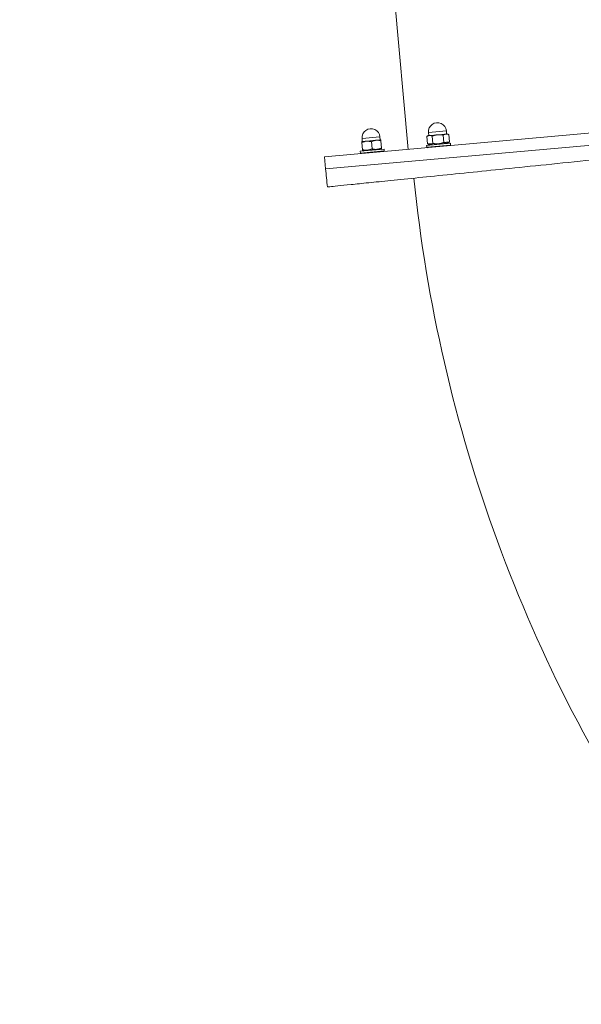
# Model space of a CAD drawing. Header units: metres. Extents: x 7493319 to 7493540, y 5986548 to 5986696.
# Tile 19 of 30: x 7493405.096 to 7493405.564, y 5986664.026 to 5986664.847. Entities that reach past the tile are written whole.
import ezdxf

# ---------------------------------------------------------------- set-up
doc = ezdxf.new("R2010")
doc.units = ezdxf.units.M
doc.header["$MEASUREMENT"] = 0
for name, color, linetype, lineweight in [('_k_kreskowanie', 250, 'CONTINUOUS', 5), ('_k_urzadzenia', 250, 'CONTINUOUS', 13), ('_k_widok', 7, 'CONTINUOUS', 18), ('_k_wymiar', 7, 'CONTINUOUS', 13), ('_k_ściany', 7, 'CONTINUOUS', 35)]:
    doc.layers.add(name, color=color, linetype=linetype, lineweight=lineweight)
doc.layers.add('_k_niewidoczna', color=72, linetype='CONTINUOUS', lineweight=9, plot=False)
doc.styles.add('GENERATED_STYLE_1', font='msgothic.ttc')

# ---------------------------------------------------------------- blocks, each defined once
blk = doc.blocks.new('3009EPZ')
at = {"layer": '_k_niewidoczna', "color": 1, "lineweight": 20, "insert": (-3.165554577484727, -0.2128368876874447), "char_height": 0.24, "width": 11.63444291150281, "attachment_point": 1, "line_spacing_factor": 1.55, "style": 'GENERATED_STYLE_1', "bg_fill": 2}
blk.add_mtext('\\A1;{\\f@MS Gothic|b0|i0|c238|p49;\\C256;\\P\\pxi-1,l1,t5;^I^I3009EPZ\\P\\pi-4,l4;^I}', dxfattribs=at)
blk = doc.blocks.new('42221')
at = {"layer": '_k_urzadzenia', "lineweight": 13}
for p, q in [((-2.303784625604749, 0.1151000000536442), (-2.303784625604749, 1.025100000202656)), ((-2.303784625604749, 1.025100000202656), (-2.303784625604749, 0.1151000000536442)), ((-2.293784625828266, 1.025100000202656), (-2.293784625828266, 0.1151000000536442)), ((-2.293784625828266, 0.2201994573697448), (-2.29328462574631, 0.2206994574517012)), ((-2.29328462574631, 0.2206994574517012), (-2.29328462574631, 0.200699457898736)), ((-2.29328462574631, 0.2206994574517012), (-2.291784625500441, 0.2206994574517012)), ((-2.291784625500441, 0.2206994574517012), (-2.291784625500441, 0.200699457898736)), ((-2.291784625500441, 0.2179994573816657), (-2.29066594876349, 0.2199370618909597)), ((-2.29066594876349, 0.2199370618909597), (-2.284499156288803, 0.2199370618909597)), ((-2.29066594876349, 0.2153182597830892), (-2.284499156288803, 0.2153182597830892)), ((-2.283784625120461, 0.2186994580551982), (-2.284499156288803, 0.2199370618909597)), ((-2.283784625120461, 0.2176276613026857), (-2.283784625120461, 0.2186994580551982)), ((-2.283784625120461, 0.2181994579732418), (-2.281284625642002, 0.2181994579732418)), ((-2.283784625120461, 0.2106994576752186), (-2.283784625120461, 0.2176276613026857)), ((-2.281284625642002, 0.2031994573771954), (-2.281284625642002, 0.2181994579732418)), ((-2.29066594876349, 0.206080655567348), (-2.284499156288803, 0.206080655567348)), ((-2.283784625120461, 0.203771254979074), (-2.283784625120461, 0.2106994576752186)), ((-2.293784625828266, 0.2011994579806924), (-2.29328462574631, 0.200699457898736)), ((-2.29328462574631, 0.200699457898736), (-2.291784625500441, 0.200699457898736)), ((-2.291784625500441, 0.2033994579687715), (-2.29066594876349, 0.2014618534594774)), ((-2.29066594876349, 0.2014618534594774), (-2.284499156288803, 0.2014618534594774)), ((-2.283784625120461, 0.2026994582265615), (-2.284499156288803, 0.2014618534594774)), ((-2.283784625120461, 0.2026994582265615), (-2.283784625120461, 0.203771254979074)), ((-2.283784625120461, 0.2031994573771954), (-2.281284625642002, 0.2031994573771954)), ((-1.553784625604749, 0.1851000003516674), (-2.293784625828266, 0.1851000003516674)), ((-2.293784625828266, 0.1646000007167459), (-2.29328462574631, 0.1651000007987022)), ((-2.29328462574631, 0.1651000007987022), (-2.29328462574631, 0.1451000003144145)), ((-2.29328462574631, 0.1651000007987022), (-2.291784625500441, 0.1651000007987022)), ((-2.291784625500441, 0.1651000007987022), (-2.291784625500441, 0.1451000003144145)), ((-2.291784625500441, 0.1624000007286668), (-2.291380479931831, 0.1631000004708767)), ((-2.29066594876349, 0.1631000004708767), (-2.284499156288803, 0.1631000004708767)), ((-2.283784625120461, 0.1591000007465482), (-2.283784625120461, 0.1631000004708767)), ((-2.283784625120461, 0.1626000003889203), (-2.281284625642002, 0.1626000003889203)), ((-2.283784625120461, 0.1511000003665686), (-2.283784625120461, 0.1591000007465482)), ((-2.281284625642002, 0.1476000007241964), (-2.281284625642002, 0.1626000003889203)), ((-2.29066594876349, 0.1551000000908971), (-2.284499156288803, 0.1551000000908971)), ((-2.283784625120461, 0.14710000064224), (-2.283784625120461, 0.1511000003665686)), ((-2.293784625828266, 0.1456000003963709), (-2.29328462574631, 0.1451000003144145)), ((-2.29328462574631, 0.1451000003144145), (-2.291784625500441, 0.1451000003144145)), ((-2.291784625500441, 0.14780000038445), (-2.291380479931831, 0.14710000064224)), ((-2.29066594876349, 0.14710000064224), (-2.284499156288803, 0.14710000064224)), ((-2.283784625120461, 0.1476000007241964), (-2.281284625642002, 0.1476000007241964)), ((-2.293784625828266, 0.1151000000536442), (-2.303784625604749, 0.1151000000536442))]:
    blk.add_line(p, q, dxfattribs=at)
for centre, radius, start, end in [((-2.303107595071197, 1.43414644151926), 1.246520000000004, 240.684372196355, 269.3125685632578), ((-2.281284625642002, 0.2106994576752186), 0.00750000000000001, 270, 90), ((-2.281284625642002, 0.1551000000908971), 0.007500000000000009, 270, 90), ((-2.303784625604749, 1.431619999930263), 1.316520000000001, 269.3407120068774, 270)]:
    blk.add_arc(centre, radius, start, end, dxfattribs=at)
blk.add_open_spline([(-2.308015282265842, 1.025122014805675), (-2.308015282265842, 1.025122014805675), (-2.308023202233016, 1.024461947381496), (-2.30805773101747, 1.021584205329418), (-2.308084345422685, 1.019366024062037), (-2.308156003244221, 1.013393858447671), (-2.308201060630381, 1.0096385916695), (-2.308306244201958, 1.000872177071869), (-2.30836636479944, 0.9958615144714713), (-2.308495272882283, 0.9851178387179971), (-2.308570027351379, 0.978887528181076), (-2.308739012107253, 0.9648037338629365), (-2.308833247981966, 0.9569498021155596), (-2.30903731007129, 0.9399425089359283), (-2.309147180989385, 0.9307854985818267), (-2.309376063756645, 0.9117095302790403), (-2.309495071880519, 0.9017909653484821), (-2.309733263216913, 0.8819392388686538), (-2.30986347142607, 0.8710871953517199), (-2.310141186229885, 0.8479414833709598), (-2.31028869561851, 0.8356474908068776), (-2.310594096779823, 0.8101942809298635), (-2.310752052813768, 0.7970296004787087), (-2.311069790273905, 0.7705482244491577), (-2.311229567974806, 0.7572317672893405), (-2.311540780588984, 0.7312942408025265), (-2.311706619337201, 0.7174725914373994), (-2.312050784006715, 0.6887886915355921), (-2.312229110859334, 0.6739262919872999), (-2.312589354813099, 0.6439021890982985), (-2.31277135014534, 0.6287340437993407), (-2.313129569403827, 0.5988788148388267), (-2.313305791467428, 0.5841917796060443), (-2.313642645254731, 0.5561172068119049), (-2.313818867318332, 0.5414301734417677), (-2.314177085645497, 0.5115749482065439), (-2.314359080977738, 0.4964068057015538), (-2.314719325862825, 0.4663827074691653), (-2.314897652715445, 0.4515203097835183), (-2.315241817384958, 0.4228364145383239), (-2.315407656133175, 0.4090147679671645), (-2.315718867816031, 0.3830772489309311), (-2.315878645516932, 0.3697607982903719), (-2.316196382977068, 0.3432794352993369), (-2.316354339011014, 0.3301147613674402), (-2.316659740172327, 0.3046615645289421), (-2.316807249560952, 0.2923675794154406), (-2.317084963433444, 0.2692218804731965), (-2.317215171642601, 0.2583698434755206), (-2.317453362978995, 0.2385181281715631), (-2.31757237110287, 0.2285995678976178), (-2.317801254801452, 0.2095236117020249), (-2.317911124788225, 0.2003666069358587), (-2.318115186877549, 0.183359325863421), (-2.318209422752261, 0.1755053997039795), (-2.318378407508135, 0.1614216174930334), (-2.318453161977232, 0.1551913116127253), (-2.318582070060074, 0.1444476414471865), (-2.318642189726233, 0.1394369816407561), (-2.318747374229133, 0.1306705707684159), (-2.318792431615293, 0.12691530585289), (-2.318864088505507, 0.1209431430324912), (-2.318890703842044, 0.1187249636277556), (-2.318925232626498, 0.1158472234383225), (-2.31893315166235, 0.1151871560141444), (-2.31893315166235, 0.1151871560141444)], degree=3, knots=[134.7676199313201, 134.7676199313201, 134.7676199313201, 134.7676199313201, 138.9791061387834, 138.9791061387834, 143.1905923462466, 143.1905923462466, 147.4020785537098, 147.4020785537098, 151.6135647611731, 151.6135647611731, 155.8250534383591, 155.8250534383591, 160.0365421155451, 160.0365421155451, 164.2480307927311, 164.2480307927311, 168.4595194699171, 168.4595194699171, 172.6710091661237, 172.6710091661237, 176.8824988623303, 176.8824988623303, 181.0939885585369, 181.0939885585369, 185.3054782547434, 185.3054782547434, 189.516967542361, 189.516967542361, 193.7284568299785, 193.7284568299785, 197.939946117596, 197.939946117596, 202.1514354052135, 202.1514354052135, 206.3629240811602, 206.3629240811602, 210.5744127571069, 210.5744127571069, 214.7859014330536, 214.7859014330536, 218.9973901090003, 218.9973901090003, 223.208877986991, 223.208877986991, 227.4203658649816, 227.4203658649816, 231.6318537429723, 231.6318537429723, 235.843341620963, 235.843341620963, 240.0548290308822, 240.0548290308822, 244.2663164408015, 244.2663164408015, 248.4778038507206, 248.4778038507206, 252.6892912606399, 252.6892912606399, 256.90077841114, 256.90077841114, 261.1122655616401, 261.1122655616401, 265.3237527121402, 265.3237527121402, 269.5352398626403, 269.5352398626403, 269.5352398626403, 269.5352398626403], dxfattribs=at)
for points, weights in [([(-2.29066594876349, 0.2199370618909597), (-2.291999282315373, 0.2176276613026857), (-2.29066594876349, 0.2153182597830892)], [1, 1.154700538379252, 1]), ([(-2.29066594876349, 0.2153182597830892), (-2.291999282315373, 0.2106994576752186), (-2.29066594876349, 0.206080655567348)], [1, 1.154700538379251, 1]), ([(-2.283784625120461, 0.2176276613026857), (-2.283784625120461, 0.2186994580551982), (-2.284499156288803, 0.2199370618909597)], [1, 1.037954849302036, 1]), ([(-2.284499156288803, 0.2153182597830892), (-2.283784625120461, 0.2165558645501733), (-2.283784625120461, 0.2176276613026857)], [1, 1.03795484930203, 1]), ([(-2.283784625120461, 0.2106994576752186), (-2.283784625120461, 0.2128430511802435), (-2.284499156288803, 0.2153182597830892)], [1, 1.03795484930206, 1]), ([(-2.29066594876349, 0.206080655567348), (-2.291999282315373, 0.203771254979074), (-2.29066594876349, 0.2014618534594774)], [1, 1.154700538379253, 1]), ([(-2.284499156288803, 0.206080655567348), (-2.283784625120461, 0.2085558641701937), (-2.283784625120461, 0.2106994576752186)], [1, 1.037954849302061, 1]), ([(-2.283784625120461, 0.203771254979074), (-2.283784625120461, 0.2048430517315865), (-2.284499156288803, 0.206080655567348)], [1, 1.037954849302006, 1]), ([(-2.284499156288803, 0.2014618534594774), (-2.283784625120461, 0.2026994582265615), (-2.283784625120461, 0.203771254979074)], [1, 1.037954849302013, 1]), ([(-2.291380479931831, 0.1631000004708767), (-2.291380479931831, 0.1631000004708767), (-2.29066594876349, 0.1631000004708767)], [1.077350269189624, 1.077350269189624, 1]), ([(-2.29066594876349, 0.1631000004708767), (-2.291999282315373, 0.1591000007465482), (-2.29066594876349, 0.1551000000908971)], [1, 1.154700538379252, 1]), ([(-2.283784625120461, 0.1591000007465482), (-2.283784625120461, 0.1609564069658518), (-2.284499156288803, 0.1631000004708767)], [1, 1.037954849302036, 1]), ([(-2.284499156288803, 0.1631000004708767), (-2.283784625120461, 0.1631000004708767), (-2.283784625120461, 0.1631000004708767)], [1, 1.03795484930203, 1]), ([(-2.284499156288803, 0.1551000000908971), (-2.283784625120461, 0.157243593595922), (-2.283784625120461, 0.1591000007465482)], [1, 1.03795484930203, 1]), ([(-2.29066594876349, 0.1551000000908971), (-2.291999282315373, 0.1511000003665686), (-2.29066594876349, 0.14710000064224)], [1, 1.154700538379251, 1]), ([(-2.283784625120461, 0.1511000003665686), (-2.283784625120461, 0.1529564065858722), (-2.284499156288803, 0.1551000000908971)], [1, 1.03795484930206, 1]), ([(-2.284499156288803, 0.14710000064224), (-2.283784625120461, 0.149243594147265), (-2.283784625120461, 0.1511000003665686)], [1, 1.037954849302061, 1]), ([(-2.29066594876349, 0.14710000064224), (-2.291380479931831, 0.14710000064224), (-2.291380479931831, 0.14710000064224)], [1, 1.077350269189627, 1.077350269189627]), ([(-2.283784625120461, 0.14710000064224), (-2.283784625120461, 0.14710000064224), (-2.284499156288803, 0.14710000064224)], [1, 1.037954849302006, 1])]:
    blk.add_rational_spline(points, weights, degree=2, dxfattribs=at)
at = {"layer": '_k_niewidoczna', "color": 1, "lineweight": 20, "insert": (-3.506689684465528, -0.1368494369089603), "char_height": 0.24, "width": 11.63444291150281, "attachment_point": 1, "line_spacing_factor": 1.55, "style": 'GENERATED_STYLE_1', "bg_fill": 2}
blk.add_mtext('\\A1;{\\f@MS Gothic|b0|i0|c238|p49;\\C256;\\P\\pxi-1,l1,t5;^I^I42221\\P\\pi-4,l4;^I}', dxfattribs=at)
blk = doc.blocks.new('PZ')
at = {"layer": '_k_kreskowanie'}
h = blk.add_hatch(dxfattribs=at)
h.set_pattern_fill('ANSI31', color=30, scale=2)
h.set_pattern_definition([(44.99999999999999, (0, 9.999999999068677), (-0.1767766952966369, 0.1767766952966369), [])])
h.paths.add_polyline_path([(0, 0), (-10.00000000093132, -9.313225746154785e-10), (-10, -8), (0, -8.000000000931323)])
at = {"layer": '_k_wymiar'}
blk.add_blockref('3009EPZ', (-4.874138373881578, -2.223998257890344), dxfattribs=at)
at = {"layer": '_k_wymiar', "xscale": -1, "rotation": 270}
blk.add_blockref('42221', (-3.302318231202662, -0.2372885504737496), dxfattribs=at)
blk = doc.blocks.new('dz_89')
at = {"layer": '_k_widok', "rotation": 2.995343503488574}
blk.add_blockref('PZ', (62.81248085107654, 35.40524195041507), dxfattribs=at)

msp = doc.modelspace()

# ---------------------------------------------------------------- block references
at = {"layer": '_k_ściany', "rotation": 2.126854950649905}
msp.add_blockref('dz_89', (7493346.843220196, 5986629.826319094), dxfattribs=at)

doc.saveas('drawing.dxf')
